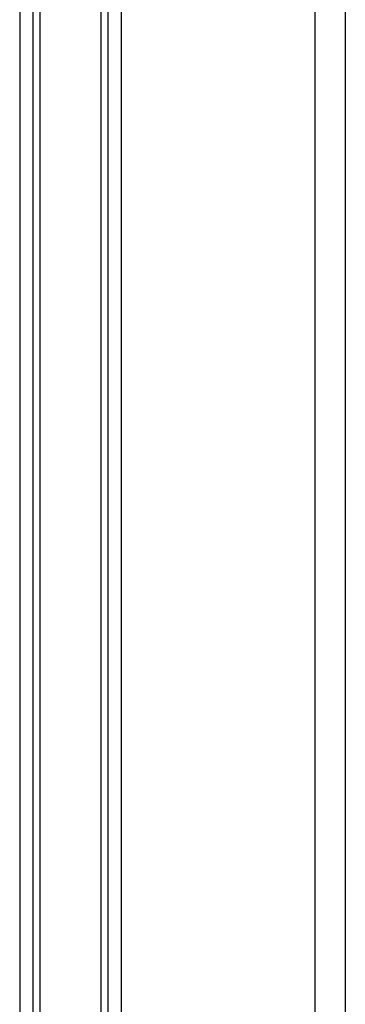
# Model space of a CAD drawing. Header units: millimetres. Extents: x 0 to 420, y 0 to 297.
# Tile 73 of 77: x 322.89 to 324.95, y 198.2 to 204.41. Entities that reach past the tile are written whole.
import ezdxf

# ---------------------------------------------------------------- set-up
doc = ezdxf.new("R2010")
doc.units = ezdxf.units.MM

msp = doc.modelspace()

# ---------------------------------------------------------------- linework, layer by layer
at = {"color": 7, "linetype": 'Continuous', "lineweight": 25}
for p, q in [((322.88934, 241.46295), (322.88934, 192.06623)), ((322.97301, 241.42436), (322.97301, 192.06623)), ((323.01732, 241.42436), (323.01732, 192.06623)), ((323.40198, 241.42436), (323.40198, 192.06623)), ((323.44629, 241.42436), (323.44629, 192.06623)), ((323.52995, 241.46295), (323.52995, 192.06623)), ((324.75329, 241.46295), (324.75329, 192.06623)), ((324.94625, 241.46295), (324.94625, 192.06623))]:
    msp.add_line(p, q, dxfattribs=at)

doc.saveas('drawing.dxf')
